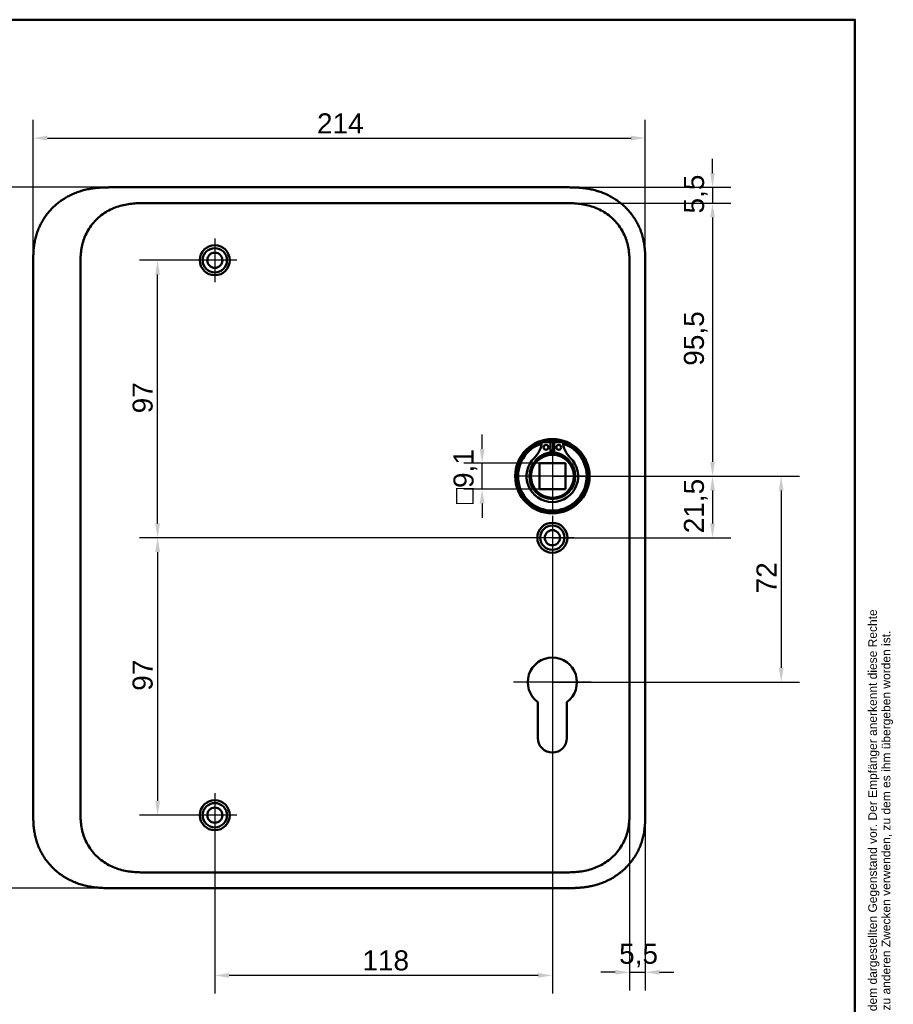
# Model space of a CAD drawing. Header units: millimetres. Extents: x 20 to 833, y 20 to 574.
# Tile 20 of 20: x 528 to 833, y 230 to 574. Entities that reach past the tile are written whole.
import ezdxf
from ezdxf.enums import TextEntityAlignment as Align

# ---------------------------------------------------------------- set-up
doc = ezdxf.new("R2010")
doc.units = ezdxf.units.MM
doc.header["$LTSCALE"] = 2
for name, color, linetype, lineweight in [('Bemaßungen(DIN)', 7, 'Continuous', 25), ('Mittelpunktmarkierung(DIN)', 7, 'Continuous', 25), ('Sichtbare Kanten(DIN)', 7, 'Continuous', 50), ('Skizziergeometrie(DIN)', 7, 'Continuous', 50), ('Symbole(DIN)', 7, 'Continuous', 25)]:
    doc.layers.add(name, color=color, linetype=linetype, lineweight=lineweight)
doc.styles.add('Aktuell-DIN', font='arial.ttf')
doc.styles.add('STANDARD-DIN~0', font='arial.ttf')
doc.styles.add('Textstil10', font='arial.ttf')
doc.styles.add('Textstil41', font='arial.ttf', dxfattribs={"width": 0.8})
doc.styles.add('Textstil83', font='arial.ttf', dxfattribs={"width": 0.8})
doc.dimstyles.new('CAD-LAN', dxfattribs={"dimscale": 2, "dimtxt": 3.5, "dimasz": 2.5, "dimexe": 3.175, "dimexo": 0, "dimgap": 0.8, "dimtad": 1, "dimrnd": 1e-08, "dimtxsty": 'STANDARD-DIN~0', "dimcen": 0.09, "dimdle": 10, "dimclrd": 250, "dimclre": 250, "dimclrt": 250, "dimadec": 0, "dimazin": 2, "dimtfac": 1, "dimtmove": 0, "dimatfit": 3, "dimfxl": 1, "dimtolj": 1, "dimtzin": 0, "dimlwd": 25, "dimlwe": 25, "dimarcsym": 0})

# ---------------------------------------------------------------- blocks, each defined once
blk = doc.blocks.new('Ränder Standardrahmen')
at = {"layer": 'Skizziergeometrie(DIN)', "flags": 128}
blk.add_lwpolyline([(10, 10), (10, 287), (410, 287), (410, 10), (10, 10)], dxfattribs=at)
blk = doc.blocks.new('Schriftfelder Heusser')
at = {"layer": 'Symbole(DIN)', "color": 7, "insert": (293.33, 191.7), "char_height": 1.5, "width": 182.3003, "attachment_point": 1, "rotation": 90, "line_spacing_factor": 0.944221, "style": 'Aktuell-DIN'}
blk.add_mtext('\\fArial|b0|i0;\\H1.5000;Die Schlossfabrik Heusser AG ist Eigentümerin dieses Dokumentes und behält sich alle Rechte an diesem und dem dargestellten Gegenstand vor. Der Empfänger anerkennt diese Rechte\\Pund wird das Dokument nicht ohne schriftliche Ermächtigung der Eigentümerin Dritten zugänglich machen oder zu anderen Zwecken verwenden, zu dem es ihm übergeben worden ist.\\P ', dxfattribs=at)
at = {"layer": 'Symbole(DIN)', "color": 179, "true_color": 0x262659, "style": 'Textstil10'}
blk.add_attdef('ERSTELLUNGSDATUM_001', (217.23, 218.29), '', height=2, dxfattribs=at)
at = {"layer": 'Symbole(DIN)', "color": 179, "true_color": 0x262659}
for tag, height, style, p in [('AUTOR', 2.49, 'Aktuell-DIN', (240.03, 219.26)), ('KONTROLLDATUM', 2, 'Textstil10', (217.42, 215.04)), ('KONTROLLIERT_VON', 2, 'Textstil10', (239.98, 215.05))]:
    blk.add_attdef(tag, text='', height=height, dxfattribs=dict(at, style=style)).set_placement(p, align=Align.MIDDLE_LEFT)
at = {"layer": 'Symbole(DIN)', "color": 7, "style": 'Textstil83', "width": 0.8}
blk.add_attdef('Anfänglicher_Ansichtsmaßstab_001', (281.57, 213.34), '', height=2.3, dxfattribs=at)
at = {"layer": 'Symbole(DIN)', "color": 179, "true_color": 0x262659, "style": 'Textstil10'}
blk.add_attdef('PROJEKT', text='', height=2, dxfattribs=at).set_placement((217.77, 209.72), align=Align.BOTTOM_LEFT)
at = {"layer": 'Symbole(DIN)', "color": 7, "style": 'Textstil41', "width": 0.8}
blk.add_attdef('STATUS', text='', height=5, dxfattribs=at).set_placement((284.53, 195.86), align=Align.MIDDLE_CENTER)
blk = doc.blocks.new('*D8')
at = {"layer": 'Bemaßungen(DIN)', "color": 250, "linetype": 'Continuous', "lineweight": 25, "true_color": 0x3f3f3f, "transparency": 16777216}
for p, q in [((559.75, 515.4), (497.4, 515.4)), ((503.75, 510.4), (503.75, 275.4)), ((559.75, 270.4), (497.4, 270.4))]:
    blk.add_line(p, q, dxfattribs=at)
at = {"layer": 'Bemaßungen(DIN)', "color": 250, "linetype": 'Continuous', "true_color": 0x3f3f3f, "transparency": 16777216}
for points in [[(502.92, 510.4), (504.58, 510.4), (503.75, 515.4)], [(502.92, 275.4), (504.58, 275.4), (503.75, 270.4)]]:
    blk.add_solid(points, dxfattribs=at)
at = {"layer": 'Defpoints', "color": 0, "linetype": 'Continuous', "transparency": 16777216}
for p in [(559.75, 515.4), (503.75, 270.4), (559.75, 270.4)]:
    blk.add_point(p, dxfattribs=at)
at = {"layer": 'Bemaßungen(DIN)', "color": 250, "linetype": 'Continuous', "lineweight": 25, "true_color": 0x3f3f3f, "transparency": 16777216, "insert": (495, 385.08), "char_height": 7, "attachment_point": 1, "rotation": 90, "style": 'STANDARD-DIN~0'}
blk.add_mtext('\\A1;245', dxfattribs=at)
blk = doc.blocks.new('*D9')
at = {"layer": 'Bemaßungen(DIN)', "color": 250, "linetype": 'Continuous', "lineweight": 25, "true_color": 0x3f3f3f, "transparency": 16777216}
for p, q in [((532.71, 488.62), (532.71, 538.97)), ((746.71, 488.62), (746.71, 538.97)), ((537.71, 532.62), (741.71, 532.62))]:
    blk.add_line(p, q, dxfattribs=at)
at = {"layer": 'Bemaßungen(DIN)', "color": 250, "linetype": 'Continuous', "true_color": 0x3f3f3f, "transparency": 16777216}
for points in [[(537.71, 533.45), (537.71, 531.78), (532.71, 532.62)], [(741.71, 533.45), (741.71, 531.78), (746.71, 532.62)]]:
    blk.add_solid(points, dxfattribs=at)
at = {"layer": 'Defpoints', "color": 0, "linetype": 'Continuous', "transparency": 16777216}
for p in [(746.71, 532.62), (532.71, 488.62), (746.71, 488.62)]:
    blk.add_point(p, dxfattribs=at)
at = {"layer": 'Bemaßungen(DIN)', "color": 250, "linetype": 'Continuous', "lineweight": 25, "true_color": 0x3f3f3f, "transparency": 16777216, "insert": (631.93, 541.25), "char_height": 7, "attachment_point": 1, "style": 'STANDARD-DIN~0'}
blk.add_mtext('\\A1;214', dxfattribs=at)
blk = doc.blocks.new('*D10')
at = {"layer": 'Bemaßungen(DIN)', "color": 250, "linetype": 'Continuous', "lineweight": 25, "true_color": 0x3f3f3f, "transparency": 16777216}
for p, q in [((717.67, 509.9), (776.56, 509.9)), ((770.21, 504.9), (770.21, 419.4)), ((714.21, 414.4), (776.56, 414.4))]:
    blk.add_line(p, q, dxfattribs=at)
at = {"layer": 'Bemaßungen(DIN)', "color": 250, "linetype": 'Continuous', "true_color": 0x3f3f3f, "transparency": 16777216}
for points in [[(769.38, 504.9), (771.04, 504.9), (770.21, 509.9)], [(769.38, 419.4), (771.04, 419.4), (770.21, 414.4)]]:
    blk.add_solid(points, dxfattribs=at)
at = {"layer": 'Defpoints', "color": 0, "linetype": 'Continuous', "transparency": 16777216}
for p in [(717.67, 509.9), (714.21, 414.4), (770.21, 414.4)]:
    blk.add_point(p, dxfattribs=at)
at = {"layer": 'Bemaßungen(DIN)', "color": 250, "linetype": 'Continuous', "lineweight": 25, "true_color": 0x3f3f3f, "transparency": 16777216, "insert": (760.2, 453.03), "char_height": 7, "attachment_point": 1, "rotation": 90, "style": 'STANDARD-DIN~0'}
blk.add_mtext('\\A1;95,5', dxfattribs=at)
blk = doc.blocks.new('*D11')
at = {"layer": 'Bemaßungen(DIN)', "color": 250, "linetype": 'Continuous', "lineweight": 25, "true_color": 0x3f3f3f, "transparency": 16777216}
for p, q in [((714.21, 414.4), (776.56, 414.4)), ((770.21, 409.4), (770.21, 397.9)), ((714.21, 392.9), (776.56, 392.9))]:
    blk.add_line(p, q, dxfattribs=at)
at = {"layer": 'Bemaßungen(DIN)', "color": 250, "linetype": 'Continuous', "true_color": 0x3f3f3f, "transparency": 16777216}
for points in [[(769.38, 409.4), (771.04, 409.4), (770.21, 414.4)], [(769.38, 397.9), (771.04, 397.9), (770.21, 392.9)]]:
    blk.add_solid(points, dxfattribs=at)
at = {"layer": 'Defpoints', "color": 0, "linetype": 'Continuous', "transparency": 16777216}
for p in [(714.21, 414.4), (714.21, 392.9), (770.21, 392.9)]:
    blk.add_point(p, dxfattribs=at)
at = {"layer": 'Bemaßungen(DIN)', "color": 250, "linetype": 'Continuous', "lineweight": 25, "true_color": 0x3f3f3f, "transparency": 16777216, "insert": (760.2, 394.47), "char_height": 7, "attachment_point": 1, "rotation": 90, "style": 'STANDARD-DIN~0'}
blk.add_mtext('\\A1;21,5', dxfattribs=at)
blk = doc.blocks.new('*D12')
at = {"layer": 'Bemaßungen(DIN)', "color": 250, "linetype": 'Continuous', "lineweight": 25, "true_color": 0x3f3f3f, "transparency": 16777216}
for p, q in [((714.21, 414.4), (800.56, 414.4)), ((794.21, 409.4), (794.21, 347.4)), ((714.21, 342.4), (800.56, 342.4))]:
    blk.add_line(p, q, dxfattribs=at)
at = {"layer": 'Bemaßungen(DIN)', "color": 250, "linetype": 'Continuous', "true_color": 0x3f3f3f, "transparency": 16777216}
for points in [[(793.38, 409.4), (795.04, 409.4), (794.21, 414.4)], [(793.38, 347.4), (795.04, 347.4), (794.21, 342.4)]]:
    blk.add_solid(points, dxfattribs=at)
at = {"layer": 'Defpoints', "color": 0, "linetype": 'Continuous', "transparency": 16777216}
for p in [(714.21, 414.4), (714.21, 342.4), (794.21, 342.4)]:
    blk.add_point(p, dxfattribs=at)
at = {"layer": 'Bemaßungen(DIN)', "color": 250, "linetype": 'Continuous', "lineweight": 25, "true_color": 0x3f3f3f, "transparency": 16777216, "insert": (785.58, 373.45), "char_height": 7, "attachment_point": 1, "rotation": 90, "style": 'STANDARD-DIN~0'}
blk.add_mtext('\\A1;72', dxfattribs=at)
blk = doc.blocks.new('*D13')
at = {"layer": 'Bemaßungen(DIN)', "color": 250, "linetype": 'Continuous', "lineweight": 25, "true_color": 0x3f3f3f, "transparency": 16777216}
for p, q in [((770.21, 520.4), (770.21, 525.4)), ((718.67, 515.4), (776.56, 515.4)), ((770.21, 515.4), (770.21, 509.9)), ((717.67, 509.9), (776.56, 509.9)), ((770.21, 504.9), (770.21, 499.9))]:
    blk.add_line(p, q, dxfattribs=at)
at = {"layer": 'Bemaßungen(DIN)', "color": 250, "linetype": 'Continuous', "true_color": 0x3f3f3f, "transparency": 16777216}
for points in [[(769.38, 520.4), (771.04, 520.4), (770.21, 515.4)], [(769.38, 504.9), (771.04, 504.9), (770.21, 509.9)]]:
    blk.add_solid(points, dxfattribs=at)
at = {"layer": 'Defpoints', "color": 0, "linetype": 'Continuous', "transparency": 16777216}
for p in [(718.67, 515.4), (717.67, 509.9), (770.21, 509.9)]:
    blk.add_point(p, dxfattribs=at)
at = {"layer": 'Bemaßungen(DIN)', "color": 250, "linetype": 'Continuous', "lineweight": 25, "true_color": 0x3f3f3f, "transparency": 16777216, "insert": (760.23, 506.25), "char_height": 7, "attachment_point": 1, "rotation": 90, "style": 'STANDARD-DIN~0'}
blk.add_mtext('\\A1;5,5', dxfattribs=at)
blk = doc.blocks.new('*D14')
at = {"layer": 'Bemaßungen(DIN)', "color": 250, "linetype": 'Continuous', "lineweight": 25, "true_color": 0x3f3f3f, "transparency": 16777216}
for p, q in [((596.21, 489.9), (569.86, 489.9)), ((576.21, 397.9), (576.21, 484.9)), ((714.21, 392.9), (569.86, 392.9))]:
    blk.add_line(p, q, dxfattribs=at)
at = {"layer": 'Bemaßungen(DIN)', "color": 250, "linetype": 'Continuous', "true_color": 0x3f3f3f, "transparency": 16777216}
for points in [[(575.38, 484.9), (577.04, 484.9), (576.21, 489.9)], [(575.38, 397.9), (577.04, 397.9), (576.21, 392.9)]]:
    blk.add_solid(points, dxfattribs=at)
at = {"layer": 'Defpoints', "color": 0, "linetype": 'Continuous', "transparency": 16777216}
for p in [(576.21, 489.9), (596.21, 489.9), (714.21, 392.9)]:
    blk.add_point(p, dxfattribs=at)
at = {"layer": 'Bemaßungen(DIN)', "color": 250, "linetype": 'Continuous', "lineweight": 25, "true_color": 0x3f3f3f, "transparency": 16777216, "insert": (567.46, 436.39), "char_height": 7, "attachment_point": 1, "rotation": 90, "style": 'STANDARD-DIN~0'}
blk.add_mtext('\\A1;97', dxfattribs=at)
blk = doc.blocks.new('*D15')
at = {"layer": 'Bemaßungen(DIN)', "color": 250, "linetype": 'Continuous', "lineweight": 25, "true_color": 0x3f3f3f, "transparency": 16777216}
for p, q in [((714.21, 392.9), (569.86, 392.9)), ((576.21, 387.9), (576.21, 300.9)), ((596.21, 295.9), (569.86, 295.9))]:
    blk.add_line(p, q, dxfattribs=at)
at = {"layer": 'Bemaßungen(DIN)', "color": 250, "linetype": 'Continuous', "true_color": 0x3f3f3f, "transparency": 16777216}
for points in [[(575.38, 387.9), (577.04, 387.9), (576.21, 392.9)], [(575.38, 300.9), (577.04, 300.9), (576.21, 295.9)]]:
    blk.add_solid(points, dxfattribs=at)
at = {"layer": 'Defpoints', "color": 0, "linetype": 'Continuous', "transparency": 16777216}
for p in [(714.21, 392.9), (576.21, 295.9), (596.21, 295.9)]:
    blk.add_point(p, dxfattribs=at)
at = {"layer": 'Bemaßungen(DIN)', "color": 250, "linetype": 'Continuous', "lineweight": 25, "true_color": 0x3f3f3f, "transparency": 16777216, "insert": (567.46, 339.39), "char_height": 7, "attachment_point": 1, "rotation": 90, "style": 'STANDARD-DIN~0'}
blk.add_mtext('\\A1;97', dxfattribs=at)
blk = doc.blocks.new('*D16')
at = {"layer": 'Bemaßungen(DIN)', "color": 250, "linetype": 'Continuous', "lineweight": 25, "true_color": 0x3f3f3f, "transparency": 16777216}
for p, q in [((689.66, 423.95), (689.66, 428.95)), ((709.66, 418.95), (683.31, 418.95)), ((689.66, 409.85), (689.66, 418.95)), ((709.66, 409.85), (683.31, 409.85)), ((689.66, 404.85), (689.66, 399.85))]:
    blk.add_line(p, q, dxfattribs=at)
at = {"layer": 'Bemaßungen(DIN)', "color": 250, "linetype": 'Continuous', "true_color": 0x3f3f3f, "transparency": 16777216}
for points in [[(688.83, 423.95), (690.49, 423.95), (689.66, 418.95)], [(688.83, 404.85), (690.49, 404.85), (689.66, 409.85)]]:
    blk.add_solid(points, dxfattribs=at)
at = {"layer": 'Defpoints', "color": 0, "linetype": 'Continuous', "transparency": 16777216}
for p in [(689.66, 418.95), (709.66, 418.95), (709.66, 409.85)]:
    blk.add_point(p, dxfattribs=at)
at = {"layer": 'Bemaßungen(DIN)', "color": 250, "linetype": 'Continuous', "lineweight": 25, "true_color": 0x3f3f3f, "transparency": 16777216, "insert": (679.65, 404.63), "char_height": 7, "attachment_point": 1, "rotation": 90, "style": 'STANDARD-DIN~0'}
blk.add_mtext('\\A1;\\fAIGDT|b0|i0;\\H7.0000;o\\fArial|b0|i0;\\H7.0000;9,1', dxfattribs=at)
blk = doc.blocks.new('*D17')
at = {"layer": 'Bemaßungen(DIN)', "color": 250, "linetype": 'Continuous', "lineweight": 25, "true_color": 0x3f3f3f, "transparency": 16777216}
for p, q in [((714.21, 385.25), (714.21, 233.55)), ((596.21, 288.25), (596.21, 233.55)), ((709.21, 239.9), (601.21, 239.9))]:
    blk.add_line(p, q, dxfattribs=at)
at = {"layer": 'Bemaßungen(DIN)', "color": 250, "linetype": 'Continuous', "true_color": 0x3f3f3f, "transparency": 16777216}
for points in [[(601.21, 240.74), (601.21, 239.07), (596.21, 239.9)], [(709.21, 240.74), (709.21, 239.07), (714.21, 239.9)]]:
    blk.add_solid(points, dxfattribs=at)
at = {"layer": 'Defpoints', "color": 0, "linetype": 'Continuous', "transparency": 16777216}
for p in [(714.21, 385.25), (596.21, 288.25), (596.21, 239.9)]:
    blk.add_point(p, dxfattribs=at)
at = {"layer": 'Bemaßungen(DIN)', "color": 250, "linetype": 'Continuous', "lineweight": 25, "true_color": 0x3f3f3f, "transparency": 16777216, "insert": (647.8, 248.65), "char_height": 7, "attachment_point": 1, "style": 'STANDARD-DIN~0'}
blk.add_mtext('\\A1;118', dxfattribs=at)
blk = doc.blocks.new('*D18')
at = {"layer": 'Bemaßungen(DIN)', "color": 250, "linetype": 'Continuous', "lineweight": 25, "true_color": 0x3f3f3f, "transparency": 16777216}
for p, q in [((741.21, 298.19), (741.21, 234.64)), ((746.71, 297.19), (746.71, 234.64)), ((736.21, 240.99), (731.21, 240.99)), ((741.21, 240.99), (746.71, 240.99)), ((751.71, 240.99), (756.71, 240.99))]:
    blk.add_line(p, q, dxfattribs=at)
at = {"layer": 'Bemaßungen(DIN)', "color": 250, "linetype": 'Continuous', "true_color": 0x3f3f3f, "transparency": 16777216}
for points in [[(736.21, 241.83), (736.21, 240.16), (741.21, 240.99)], [(751.71, 241.83), (751.71, 240.16), (746.71, 240.99)]]:
    blk.add_solid(points, dxfattribs=at)
at = {"layer": 'Defpoints', "color": 0, "linetype": 'Continuous', "transparency": 16777216}
for p in [(741.21, 298.19), (746.71, 297.19), (746.71, 240.99)]:
    blk.add_point(p, dxfattribs=at)
at = {"layer": 'Bemaßungen(DIN)', "color": 250, "linetype": 'Continuous', "lineweight": 25, "true_color": 0x3f3f3f, "transparency": 16777216, "insert": (737.56, 250.98), "char_height": 7, "attachment_point": 1, "style": 'STANDARD-DIN~0'}
blk.add_mtext('\\A1;5,5', dxfattribs=at)

msp = doc.modelspace()

# ---------------------------------------------------------------- linework, layer by layer
at = {"layer": 'Mittelpunktmarkierung(DIN)', "linetype": 'Continuous'}
for p, q in [((596.212, 497.552), (596.212, 482.252)), ((603.862, 489.902), (588.562, 489.902)), ((714.212, 426.902), (714.212, 401.902)), ((726.712, 414.402), (701.712, 414.402)), ((714.212, 400.552), (714.212, 385.252)), ((721.862, 392.902), (706.562, 392.902)), ((714.212, 356.002), (714.212, 332.402)), ((727.812, 342.402), (700.612, 342.402)), ((596.212, 303.552), (596.212, 288.252)), ((603.862, 295.902), (588.562, 295.902))]:
    msp.add_line(p, q, dxfattribs=at)
at = {"layer": 'Sichtbare Kanten(DIN)'}
for p, q in [((718.673, 515.402), (559.75, 515.402)), ((572.75, 509.902), (572.75, 509.902)), ((717.673, 509.902), (572.75, 509.902)), ((532.712, 488.618), (532.712, 297.145)), ((746.712, 297.187), (746.712, 488.618)), ((710.571, 426.36), (713.595, 426.36)), ((713.595, 426.36), (713.595, 422.66)), ((714.828, 426.36), (717.852, 426.36)), ((714.828, 422.66), (714.828, 426.36)), ((718.762, 418.952), (709.662, 418.952)), ((709.662, 409.852), (709.662, 418.952)), ((718.762, 418.952), (718.762, 409.852)), ((718.762, 409.852), (709.662, 409.852)), ((709.112, 322.902), (709.112, 335.477)), ((719.312, 335.478), (719.312, 322.902)), ((717.673, 275.902), (572.75, 275.902)), ((572.75, 275.902), (572.75, 275.902)), ((717.673, 275.902), (717.673, 275.902)), ((559.75, 270.402), (718.673, 270.402))]:
    msp.add_line(p, q, dxfattribs=at)
for centre, radius in [((596.212, 489.902), 5.25), ((596.212, 489.902), 4.25), ((596.212, 489.902), 2.65), ((714.212, 414.402), 13), ((714.212, 414.402), 12.5), ((711.98, 424.51), 0.85), ((716.443, 424.51), 0.85), ((714.212, 414.402), 8), ((714.212, 414.402), 7.5), ((714.212, 392.902), 5.25), ((714.212, 392.902), 4.25), ((714.212, 392.902), 2.65), ((596.212, 295.902), 5.25), ((596.212, 295.902), 4.25), ((596.212, 295.902), 2.65)]:
    msp.add_circle(centre, radius, dxfattribs=at)
for centre, radius, start, end in [((714.212, 414.402), 12, 108.17213, 71.82787), ((701.889, 427.1), 8.678, 314.1409, 355.03295), ((714.212, 414.402), 12, 85.21102, 94.78898), ((714.212, 414.402), 9, 86.0711, 93.9289), ((726.535, 427.1), 8.678, 184.96705, 225.8591), ((714.212, 414.402), 9.017, 134.1409, 45.8591), ((714.212, 415.135), 7.55, 94.68501, 144.3129), ((714.212, 414.402), 8.2, 63.63056, 116.36944), ((714.212, 415.135), 7.55, 35.6871, 85.31499), ((714.212, 342.402), 8.6, 306.37412, 233.63044), ((714.212, 322.902), 5.1, 180, 0)]:
    msp.add_arc(centre, radius, start, end, dxfattribs=at)
for points, knots in [([(559.75, 515.402), (559.165, 515.4), (557.986, 515.386), (556.497, 515.323), (554.999, 515.208), (553.796, 515.07), (552.292, 514.828), (551.091, 514.576), (549.602, 514.181), (548.422, 513.8), (546.972, 513.239), (545.834, 512.723), (544.449, 511.994), (543.374, 511.346), (542.082, 510.456), (541.092, 509.684), (539.918, 508.648), (539.033, 507.765), (538.001, 506.6), (537.237, 505.623), (536.365, 504.354), (535.736, 503.302), (535.038, 501.952), (534.55, 500.846), (534.03, 499.442), (533.684, 498.303), (533.335, 496.869), (533.121, 495.717), (532.926, 494.278), (532.822, 493.129), (532.745, 491.703), (532.712, 490.289), (532.712, 489.172), (532.712, 488.618)], [-0.99998994, -0.99998994, -0.99998994, -0.99998994, -0.9592928, -0.91859565, -0.89824708, -0.85754993, -0.83720136, -0.79650421, -0.77615564, -0.73545849, -0.71510992, -0.67441277, -0.6540642, -0.61336705, -0.59301848, -0.55232133, -0.53197276, -0.49127561, -0.47092704, -0.43022989, -0.40988132, -0.36918417, -0.3488356, -0.30813845, -0.28778988, -0.24709273, -0.22674416, -0.18604701, -0.16569844, -0.12500129, -0.10465272, -0.06395557, -0.02325842, -0.02325842, -0.02325842, -0.02325842]), ([(746.712, 488.618), (746.712, 488.916), (746.711, 489.515), (746.706, 490.269), (746.693, 491.025), (746.676, 491.633), (746.642, 492.396), (746.604, 493.008), (746.529, 493.927), (746.427, 494.847), (746.239, 496.072), (746.056, 496.985), (745.839, 497.892), (745.676, 498.493), (745.449, 499.239), (745.249, 499.83), (744.976, 500.561), (744.739, 501.139), (744.357, 501.993), (743.939, 502.832), (743.245, 504.055), (742.561, 505.1), (741.627, 506.349), (740.818, 507.3), (739.738, 508.424), (738.82, 509.268), (737.613, 510.252), (736.602, 510.98), (735.287, 511.813), (734.197, 512.416), (732.936, 513.022), (732.077, 513.385), (731.206, 513.715), (730.619, 513.919), (729.731, 514.2), (728.835, 514.448), (727.629, 514.725), (726.717, 514.895), (725.802, 515.037), (725.192, 515.116), (724.429, 515.2), (723.818, 515.254), (723.055, 515.308), (722.445, 515.341), (721.533, 515.376), (720.321, 515.401), (719.27, 515.403), (718.673, 515.402)], [-0.99999789, -0.99999789, -0.99999789, -0.99999789, -0.9791648, -0.9583317, -0.94791516, -0.92708206, -0.91666552, -0.89583243, -0.88541588, -0.85416624, -0.83333315, -0.80208351, -0.79166696, -0.77083387, -0.76041733, -0.73958423, -0.72916769, -0.70833459, -0.69791805, -0.66666841, -0.64583532, -0.60416913, -0.58333604, -0.54166985, -0.52083676, -0.47917058, -0.45833749, -0.4166713, -0.39583821, -0.35417202, -0.33333893, -0.30208929, -0.29167275, -0.27083965, -0.26042311, -0.22917347, -0.20834038, -0.17709074, -0.16667419, -0.1458411, -0.13542455, -0.11459146, -0.10417491, -0.08334182, -0.07292528, -0.04167564, -0.00000945, -0.00000945, -0.00000945, -0.00000945]), ([(549.212, 487.618), (549.212, 488.246), (549.212, 488.894), (549.224, 489.543), (549.238, 490.266), (549.267, 490.989), (549.322, 491.705), (549.383, 492.483), (549.473, 493.251), (549.604, 494.013), (549.74, 494.805), (549.919, 495.592), (550.153, 496.382), (550.389, 497.175), (550.679, 497.963), (551.024, 498.728), (551.371, 499.498), (551.774, 500.246), (552.23, 500.963), (552.684, 501.678), (553.191, 502.363), (553.747, 503.012), (554.298, 503.654), (554.899, 504.262), (555.536, 504.823), (556.173, 505.383), (556.843, 505.895), (557.543, 506.359), (558.239, 506.821), (558.964, 507.236), (559.717, 507.605), (560.453, 507.966), (561.216, 508.282), (561.999, 508.553), (562.754, 508.814), (563.529, 509.033), (564.313, 509.211), (565.061, 509.381), (565.818, 509.513), (566.581, 509.614), (567.305, 509.709), (568.035, 509.775), (568.766, 509.819), (569.456, 509.86), (570.149, 509.882), (570.835, 509.892), (571.481, 509.902), (572.123, 509.902), (572.75, 509.902)], [0, 0, 0, 0, 0.20048, 0.20048, 0.20048, 0.4237428, 0.4237428, 0.4237428, 0.6666848, 0.6666848, 0.6666848, 0.9193992, 0.9193992, 0.9193992, 1.173002, 1.173002, 1.173002, 1.4278722, 1.4278722, 1.4278722, 1.6819311, 1.6819311, 1.6819311, 1.933378, 1.933378, 1.933378, 2.1848149, 2.1848149, 2.1848149, 2.4343919, 2.4343919, 2.4343919, 2.6782792, 2.6782792, 2.6782792, 2.9134601, 2.9134601, 2.9134601, 3.1379646, 3.1379646, 3.1379646, 3.3508174, 3.3508174, 3.3508174, 3.5518222, 3.5518222, 3.5518222, 3.7413044, 3.7413044, 3.7413044, 3.7413044]), ([(717.673, 509.902), (718.301, 509.902), (718.942, 509.902), (719.589, 509.892), (720.275, 509.882), (720.967, 509.86), (721.658, 509.819), (722.389, 509.775), (723.119, 509.709), (723.842, 509.614), (724.606, 509.513), (725.362, 509.381), (726.111, 509.211), (726.895, 509.033), (727.669, 508.814), (728.424, 508.553), (729.207, 508.282), (729.97, 507.966), (730.706, 507.605), (731.459, 507.236), (732.185, 506.821), (732.88, 506.359), (733.581, 505.895), (734.251, 505.383), (734.887, 504.823), (735.524, 504.262), (736.126, 503.654), (736.676, 503.012), (737.232, 502.363), (737.739, 501.678), (738.194, 500.963), (738.649, 500.246), (739.052, 499.498), (739.399, 498.728), (739.744, 497.963), (740.034, 497.175), (740.27, 496.382), (740.505, 495.592), (740.683, 494.805), (740.819, 494.013), (740.95, 493.251), (741.041, 492.483), (741.101, 491.704), (741.156, 490.989), (741.185, 490.265), (741.199, 489.543), (741.212, 488.894), (741.212, 488.246), (741.212, 487.618)], [0, 0, 0, 0, 0.1894834, 0.1894834, 0.1894834, 0.3904881, 0.3904881, 0.3904881, 0.6033414, 0.6033414, 0.6033414, 0.8278466, 0.8278466, 0.8278466, 1.0630283, 1.0630283, 1.0630283, 1.3069161, 1.3069161, 1.3069161, 1.5564929, 1.5564929, 1.5564929, 1.8079285, 1.8079285, 1.8079285, 2.0593731, 2.0593731, 2.0593731, 2.3134297, 2.3134297, 2.3134297, 2.5682979, 2.5682979, 2.5682979, 2.8218991, 2.8218991, 2.8218991, 3.0746122, 3.0746122, 3.0746122, 3.3175525, 3.3175525, 3.3175525, 3.5408138, 3.5408138, 3.5408138, 3.7412926, 3.7412926, 3.7412926, 3.7412926]), ([(532.712, 297.104), (532.712, 296.577), (532.713, 295.488), (532.745, 294.101), (532.822, 292.675), (532.926, 291.527), (533.121, 290.087), (533.335, 288.935), (533.684, 287.501), (534.03, 286.363), (534.55, 284.958), (535.038, 283.852), (535.736, 282.502), (536.365, 281.451), (537.237, 280.181), (538.001, 279.204), (539.033, 278.04), (539.918, 277.157), (541.092, 276.12), (542.082, 275.348), (543.374, 274.458), (544.449, 273.81), (545.834, 273.081), (546.971, 272.565), (548.422, 272.005), (549.602, 271.623), (551.091, 271.229), (552.292, 270.976), (553.796, 270.735), (554.999, 270.596), (556.497, 270.481), (557.986, 270.418), (559.165, 270.405), (559.75, 270.402)], [-0.97472618, -0.97472618, -0.97472618, -0.97472618, -0.93604739, -0.89534998, -0.87500127, -0.83430386, -0.81395515, -0.77325774, -0.75290903, -0.71221162, -0.69186291, -0.6511655, -0.6308168, -0.59011938, -0.56977068, -0.52907326, -0.50872456, -0.46802714, -0.44767844, -0.40698102, -0.38663232, -0.3459349, -0.3255862, -0.28488878, -0.26454008, -0.22384266, -0.20349396, -0.16279654, -0.14244784, -0.10175042, -0.08140172, -0.0407043, -0.00000689, -0.00000689, -0.00000689, -0.00000689]), ([(572.75, 275.902), (572.122, 275.902), (571.481, 275.902), (570.835, 275.912), (570.149, 275.923), (569.456, 275.944), (568.766, 275.986), (568.034, 276.029), (567.305, 276.096), (566.581, 276.191), (565.818, 276.291), (565.061, 276.423), (564.313, 276.593), (563.529, 276.771), (562.754, 276.99), (561.999, 277.251), (561.216, 277.522), (560.453, 277.839), (559.717, 278.199), (558.964, 278.568), (558.239, 278.984), (557.543, 279.445), (556.843, 279.91), (556.173, 280.421), (555.536, 280.982), (554.899, 281.542), (554.298, 282.151), (553.747, 282.792), (553.191, 283.441), (552.684, 284.126), (552.23, 284.841), (551.774, 285.559), (551.371, 286.307), (551.024, 287.076), (550.679, 287.841), (550.389, 288.629), (550.153, 289.422), (549.919, 290.213), (549.74, 290.999), (549.604, 291.791), (549.473, 292.553), (549.383, 293.322), (549.322, 294.1), (549.267, 294.815), (549.238, 295.539), (549.224, 296.261), (549.212, 296.91), (549.212, 297.558), (549.212, 298.186)], [0, 0, 0, 0, 0.1894861, 0.1894861, 0.1894861, 0.3904941, 0.3904941, 0.3904941, 0.6033491, 0.6033491, 0.6033491, 0.8278544, 0.8278544, 0.8278544, 1.0630348, 1.0630348, 1.0630348, 1.3069205, 1.3069205, 1.3069205, 1.5564953, 1.5564953, 1.5564953, 1.8079303, 1.8079303, 1.8079303, 2.0593759, 2.0593759, 2.0593759, 2.3134335, 2.3134335, 2.3134335, 2.5683022, 2.5683022, 2.5683022, 2.8219033, 2.8219033, 2.8219033, 3.0746163, 3.0746163, 3.0746163, 3.3175565, 3.3175565, 3.3175565, 3.5408165, 3.5408165, 3.5408165, 3.7412931, 3.7412931, 3.7412931, 3.7412931]), ([(741.212, 298.186), (741.212, 297.558), (741.212, 296.91), (741.199, 296.261), (741.185, 295.539), (741.156, 294.815), (741.101, 294.1), (741.041, 293.322), (740.95, 292.553), (740.819, 291.791), (740.683, 290.999), (740.505, 290.213), (740.27, 289.422), (740.034, 288.629), (739.744, 287.841), (739.399, 287.076), (739.052, 286.307), (738.649, 285.559), (738.194, 284.841), (737.739, 284.126), (737.232, 283.441), (736.676, 282.792), (736.125, 282.151), (735.524, 281.542), (734.887, 280.982), (734.251, 280.421), (733.581, 279.91), (732.88, 279.445), (732.185, 278.983), (731.459, 278.568), (730.706, 278.199), (729.97, 277.839), (729.207, 277.522), (728.424, 277.251), (727.669, 276.99), (726.895, 276.771), (726.111, 276.593), (725.362, 276.423), (724.606, 276.291), (723.842, 276.191), (723.118, 276.096), (722.389, 276.029), (721.657, 275.986), (720.967, 275.944), (720.275, 275.923), (719.589, 275.912), (718.942, 275.902), (718.301, 275.902), (717.673, 275.902)], [0, 0, 0, 0, 0.2004784, 0.2004784, 0.2004784, 0.4237411, 0.4237411, 0.4237411, 0.6666843, 0.6666843, 0.6666843, 0.9194, 0.9194, 0.9194, 1.1730033, 1.1730033, 1.1730033, 1.4278738, 1.4278738, 1.4278738, 1.6819326, 1.6819326, 1.6819326, 1.9333793, 1.9333793, 1.9333793, 2.1848165, 2.1848165, 2.1848165, 2.4343943, 2.4343943, 2.4343943, 2.6782826, 2.6782826, 2.6782826, 2.9134642, 2.9134642, 2.9134642, 3.1379689, 3.1379689, 3.1379689, 3.3508216, 3.3508216, 3.3508216, 3.5518256, 3.5518256, 3.5518256, 3.7413067, 3.7413067, 3.7413067, 3.7413067]), ([(718.673, 270.402), (719.27, 270.402), (720.322, 270.403), (721.533, 270.428), (722.445, 270.463), (723.055, 270.496), (723.818, 270.55), (724.429, 270.604), (725.192, 270.688), (725.803, 270.768), (726.717, 270.909), (727.629, 271.079), (728.986, 271.392), (730.179, 271.733), (731.646, 272.242), (732.796, 272.715), (734.197, 273.388), (735.287, 273.991), (736.602, 274.824), (737.613, 275.552), (738.82, 276.536), (739.738, 277.38), (740.818, 278.504), (741.627, 279.455), (742.561, 280.705), (743.245, 281.75), (744.016, 283.108), (744.562, 284.233), (745.154, 285.676), (745.554, 286.86), (745.961, 288.363), (746.216, 289.58), (746.427, 290.958), (746.528, 291.877), (746.604, 292.796), (746.642, 293.408), (746.676, 294.171), (746.693, 294.779), (746.706, 295.536), (746.711, 296.289), (746.712, 296.888), (746.712, 297.187)], [-0.99999787, -0.99999787, -0.99999787, -0.99999787, -0.95833168, -0.92708204, -0.9166655, -0.89583241, -0.88541586, -0.86458277, -0.85416622, -0.83333313, -0.82291658, -0.79166695, -0.77083385, -0.72916767, -0.70833458, -0.66666839, -0.6458353, -0.60416912, -0.58333603, -0.54166984, -0.52083675, -0.47917057, -0.45833747, -0.41667129, -0.3958382, -0.35417201, -0.33333892, -0.29167274, -0.27083965, -0.22917346, -0.20834037, -0.16667419, -0.14584109, -0.11459146, -0.10417491, -0.08334182, -0.07292527, -0.05209218, -0.04167563, -0.02084254, -0.00000945, -0.00000945, -0.00000945, -0.00000945])]:
    msp.add_open_spline(points, degree=3, knots=knots, dxfattribs=at)
for points, degree in [([(549.212, 298.186), (549.212, 361.33), (549.212, 424.474), (549.212, 487.618)], 3), ([(741.212, 487.618), (741.212, 392.902), (741.212, 298.186)], 2)]:
    msp.add_open_spline(points, degree=degree, dxfattribs=at)

# ---------------------------------------------------------------- block references
at = {"xscale": 2, "yscale": 2, "zscale": 2}
for name, p in [('Ränder Standardrahmen', (0, 0)), ('Schriftfelder Heusser', (238, -362.833))]:
    msp.add_blockref(name, p, dxfattribs=at)

# ---------------------------------------------------------------- dimensions: what is measured, and where the dimension line sits
at = {"layer": 'Bemaßungen(DIN)', "color": 250, "linetype": 'Continuous', "lineweight": 25, "true_color": 0x3f3f3f}
for base, p1, p2, angle, override, picture, middle in [((746.712, 532.618), (532.712, 488.618), (746.712, 488.618), 180, {"dimgap": 0.8, "dimdec": 2, "dimtol": 0, "dimlim": 0, "dimtp": 0, "dimtm": 0, "dimtdec": 2, "dimtofl": 0, "dimatfit": 1}, '*D9', (639.712, 532.618)), ((770.212, 509.902), (718.673, 515.402), (717.673, 509.902), 90, {"dimgap": 0.8, "dimdec": 2, "dimtol": 0, "dimlim": 0, "dimtp": 0, "dimtm": 0, "dimtdec": 2, "dimtofl": 1, "dimatfit": 1}, '*D13', (770.212, 512.652)), ((503.75, 270.402), (559.75, 515.402), (559.75, 270.402), 90, {"dimgap": 0.8, "dimdec": 2, "dimtol": 0, "dimlim": 0, "dimtp": 0, "dimtm": 0, "dimtdec": 2, "dimtofl": 0, "dimatfit": 1}, '*D8', (503.75, 392.902)), ((770.212, 414.402), (717.673, 509.902), (714.212, 414.402), 90, {"dimgap": 0.8, "dimdec": 2, "dimtol": 0, "dimlim": 0, "dimtp": 0, "dimtm": 0, "dimtdec": 2, "dimtofl": 0, "dimatfit": 1}, '*D10', (770.212, 462.152)), ((576.212, 489.902), (714.212, 392.902), (596.212, 489.902), 90, {"dimgap": 0.8, "dimdec": 2, "dimtol": 0, "dimlim": 0, "dimtp": 0, "dimtm": 0, "dimtdec": 2, "dimtofl": 0, "dimatfit": 1}, '*D14', (576.212, 441.402)), ((770.212, 392.902), (714.212, 414.402), (714.212, 392.902), 90, {"dimgap": 0.8, "dimdec": 2, "dimtol": 0, "dimlim": 0, "dimtp": 0, "dimtm": 0, "dimtdec": 2, "dimtofl": 0, "dimatfit": 1}, '*D11', (770.212, 403.652)), ((794.212, 342.402), (714.212, 414.402), (714.212, 342.402), 90, {"dimgap": 0.8, "dimdec": 2, "dimtol": 0, "dimlim": 0, "dimtp": 0, "dimtm": 0, "dimtdec": 2, "dimtofl": 0, "dimatfit": 1}, '*D12', (794.212, 378.402)), ((576.212, 295.902), (714.212, 392.902), (596.212, 295.902), 90, {"dimgap": 0.8, "dimdec": 2, "dimtol": 0, "dimlim": 0, "dimtp": 0, "dimtm": 0, "dimtdec": 2, "dimtofl": 0, "dimatfit": 1}, '*D15', (576.212, 344.402)), ((596.212, 239.902), (714.212, 385.252), (596.212, 288.252), 180, {"dimgap": 0.8, "dimdec": 2, "dimtol": 0, "dimlim": 0, "dimtp": 0, "dimtm": 0, "dimtdec": 2, "dimtofl": 0, "dimatfit": 1}, '*D17', (655.212, 239.902)), ((746.712, 240.993), (741.212, 298.186), (746.712, 297.187), 180, {"dimgap": 0.8, "dimdec": 2, "dimtol": 0, "dimlim": 0, "dimtp": 0, "dimtm": 0, "dimtdec": 2, "dimtofl": 1, "dimatfit": 1}, '*D18', (743.962, 240.993))]:
    dim = msp.add_linear_dim(base=base, p1=p1, p2=p2, angle=angle, dimstyle='CAD-LAN', override=override, dxfattribs=at)
    dim.commit()
    dim.dimension.update_dxf_attribs({"geometry": picture, "text_midpoint": middle, "dimtype": 160})
dim = msp.add_linear_dim(base=(689.662, 418.952), p1=(709.662, 409.852), p2=(709.662, 418.952), angle=90, text='\\fAIGDT|b0|i0;\\H7.0000;o\\fArial|b0|i0;\\H7.0000;<>', dimstyle='CAD-LAN', override={"dimgap": 0.8, "dimdec": 2, "dimtol": 0, "dimlim": 0, "dimtp": 0, "dimtm": 0, "dimtdec": 2, "dimtofl": 1, "dimatfit": 1}, dxfattribs=at)
dim.commit()
dim.dimension.update_dxf_attribs({"geometry": '*D16', "text_midpoint": (689.662, 414.402), "dimtype": 160})

doc.saveas('drawing.dxf')
